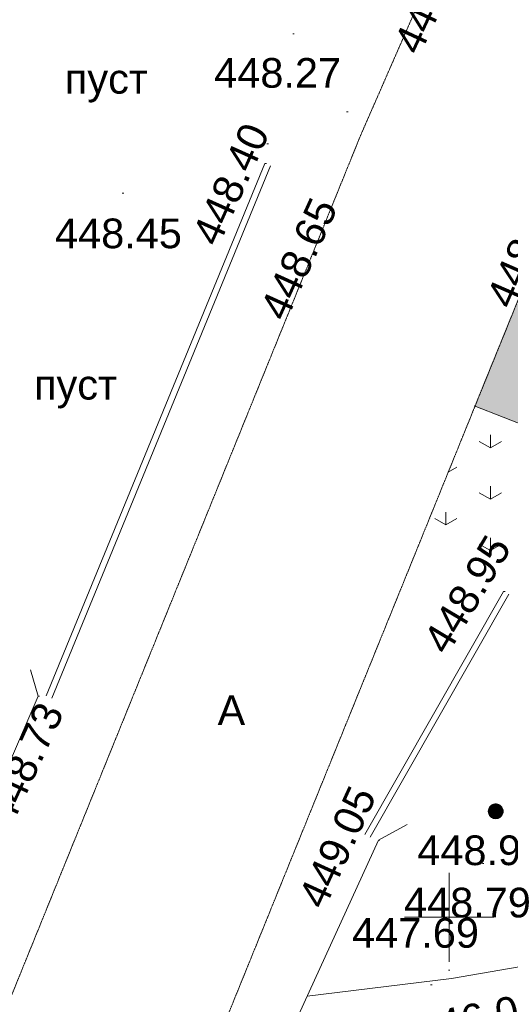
# Model space of a CAD drawing. Header units: millimetres. Extents: x 918404 to 1362154, y 4120617 to 4364104.
# Tile 50 of 256: x 998674 to 1001977, y 4137640 to 4144277. Entities that reach past the tile are written whole.
import ezdxf

# ---------------------------------------------------------------- set-up
doc = ezdxf.new("R2010")
doc.units = ezdxf.units.MM
doc.header["$MEASUREMENT"] = 0
doc.linetypes.add('Д_ТРОТ_ТРУБА', pattern=[1.5, 0.75, -0.75])
for name, color, linetype, lineweight in [('(001) Сетка_Ном._пера__132', 132, 'Continuous', 18), ('(008) Скульптуры_Ном._пера__7', 7, 'Continuous', 18), ('(016) Кабель_Ном._пера__7', 7, 'Continuous', 18), ('(025) Дорога_Ном._пера__7', 7, 'Continuous', 18), ('0_Ном._пера__4', 4, 'Continuous', 18), ('0_Ном._пера__7', 7, 'Continuous', 18), ('Fills_Pen_No__7_Ном._пера__7', 7, 'Continuous', 18), ('Fills_Ном._пера__82', 82, 'Continuous', 18), ('ВЫСОТА_Ном._пера__7', 7, 'Continuous', 18), ('ТОЧКИ_Ном._пера__5', 5, 'Continuous', 18)]:
    doc.layers.add(name, color=color, linetype=linetype, lineweight=lineweight)
doc.layers.add('0_Ном._пера__251', color=7, linetype='Continuous', lineweight=18, true_color=0x6d6d6d)
doc.styles.add('СГЕНЕРИР_СТИЛЬ_1', font='arial.ttf')

msp = doc.modelspace()

# ---------------------------------------------------------------- hatches: boundary and pattern name
at = {"layer": '0_Ном._пера__251', "linetype": 'Continuous', "lineweight": 0, "true_color": 0x515151}
h = msp.add_hatch(color=251, dxfattribs=at)
h.paths.add_polyline_path([(1002976.7, 4141184), (1003161.9, 4141108.5), (1003010.8, 4140738.1), (1004121.7, 4140284.4), (1004725.9, 4141765.9), (1003614.8, 4142219), (1003477.8, 4141883.1), (1003292.6, 4141958.6), (1002056.8, 4142462.6), (1001735.1, 4141673.8)])
h.paths.add_polyline_path([(1004306.8, 4141379.1), (1004080.2, 4140823.6), (1003524.7, 4141050.1), (1003751.2, 4141605.7)], flags=0)
at = {"layer": 'Fills_Ном._пера__82', "linetype": 'Continuous'}
h = msp.add_hatch(dxfattribs=at)
h.set_pattern_fill('Трава', color=256, style=0, pattern_type=2)
h.set_pattern_definition([(90, (295942.93, 4126321.94), (-600, 0), [86.60254, -259.80762]), (90, (296242.93, 4126495.15), (-600, 0), [86.60254, -259.80762]), (30, (295942.93, 4126321.94), (-300, 519.61524), [86.60254, -259.80762]), (30, (295942.93, 4126668.36), (-300, 519.61524), [86.60254, -259.80762]), (150, (295942.93, 4126321.94), (300, 519.61524), [86.60254, -259.80762]), (150, (295942.93, 4126668.36), (300, 519.61524), [86.60254, -259.80762])])
h.paths.add_polyline_path([(1001735.1, 4141673.8), (1002976.7, 4141184), (1002750.1, 4140628.4), (1004231.6, 4140024.2), (1004128.8, 4139745.8), (1001399.3, 4140822.5)])

# ---------------------------------------------------------------- linework, layer by layer
at = {"layer": '(001) Сетка_Ном._пера__132', "linetype": 'Continuous'}
for p, q in [((1001565.9, 4138526.6), (1001565.9, 4137926.6)), ((1001265.9, 4138226.6), (1001865.9, 4138226.6))]:
    msp.add_line(p, q, dxfattribs=at)
at = {"layer": '(016) Кабель_Ном._пера__7', "linetype": 'Continuous'}
for p, q in [((1001829.4, 4138949.4), (1001928.4, 4138949.4)), ((1001829.4, 4138948.4), (1001928.4, 4138948.4)), ((1001829.4, 4138947.4), (1001928.4, 4138947.4)), ((1001829.4, 4138946.4), (1001928.4, 4138946.4)), ((1001829.4, 4138945.4), (1001928.4, 4138945.4)), ((1001829.4, 4138944.4), (1001928.4, 4138944.4)), ((1001829.4, 4138943.4), (1001929.4, 4138943.4)), ((1001829.4, 4138942.4), (1001929.4, 4138942.4)), ((1001829.4, 4138941.4), (1001929.4, 4138941.4)), ((1001829.4, 4138940.4), (1001929.4, 4138940.4)), ((1001829.4, 4138939.4), (1001929.4, 4138939.4)), ((1001830.4, 4138953.4), (1001927.4, 4138953.4)), ((1001830.4, 4138952.4), (1001927.4, 4138952.4)), ((1001830.4, 4138951.4), (1001927.4, 4138951.4)), ((1001830.4, 4138950.4), (1001928.4, 4138950.4)), ((1001831.4, 4138957.4), (1001926.4, 4138957.4)), ((1001831.4, 4138956.4), (1001926.4, 4138956.4)), ((1001831.4, 4138955.4), (1001926.4, 4138955.4)), ((1001831.4, 4138954.4), (1001927.4, 4138954.4)), ((1001832.4, 4138959.4), (1001925.4, 4138959.4)), ((1001832.4, 4138958.4), (1001925.4, 4138958.4)), ((1001833.4, 4138961.4), (1001924.4, 4138961.4)), ((1001833.4, 4138960.4), (1001925.4, 4138960.4)), ((1001834.4, 4138963.4), (1001923.4, 4138963.4)), ((1001834.4, 4138962.4), (1001924.4, 4138962.4)), ((1001835.4, 4138965.4), (1001922.4, 4138965.4)), ((1001835.4, 4138964.4), (1001923.4, 4138964.4)), ((1001836.4, 4138967.4), (1001921.4, 4138967.4)), ((1001836.4, 4138966.4), (1001922.4, 4138966.4)), ((1001837.4, 4138968.4), (1001920.4, 4138968.4)), ((1001838.4, 4138970.4), (1001919.4, 4138970.4)), ((1001838.4, 4138969.4), (1001920.4, 4138969.4)), ((1001839.4, 4138971.4), (1001918.4, 4138971.4)), ((1001840.4, 4138972.4), (1001917.4, 4138972.4)), ((1001841.4, 4138973.4), (1001916.4, 4138973.4)), ((1001842.4, 4138974.4), (1001916.4, 4138974.4)), ((1001843.4, 4138975.4), (1001915.4, 4138975.4)), ((1001844.4, 4138976.4), (1001914.4, 4138976.4)), ((1001845.4, 4138977.4), (1001913.4, 4138977.4)), ((1001846.4, 4138978.4), (1001911.4, 4138978.4)), ((1001847.4, 4138979.4), (1001910.4, 4138979.4)), ((1001848.4, 4138980.4), (1001909.4, 4138980.4)), ((1001850.4, 4138981.4), (1001908.4, 4138981.4)), ((1001851.4, 4138982.4), (1001906.4, 4138982.4)), ((1001853.4, 4138983.4), (1001905.4, 4138983.4)), ((1001854.4, 4138984.4), (1001903.4, 4138984.4)), ((1001856.4, 4138985.4), (1001901.4, 4138985.4)), ((1001858.4, 4138986.4), (1001899.4, 4138986.4)), ((1001861.4, 4138987.4), (1001897.4, 4138987.4)), ((1001864.4, 4138988.4), (1001894.4, 4138988.4)), ((1001867.4, 4138989.4), (1001890.4, 4138989.4)), ((1001873.4, 4138990.4), (1001884.4, 4138990.4)), ((1001829.4, 4138938.4), (1001929.4, 4138938.4)), ((1001829.4, 4138937.4), (1001928.4, 4138937.4)), ((1001829.4, 4138936.4), (1001928.4, 4138936.4)), ((1001829.4, 4138935.4), (1001928.4, 4138935.4)), ((1001829.4, 4138934.4), (1001928.4, 4138934.4)), ((1001829.4, 4138933.4), (1001928.4, 4138933.4)), ((1001829.4, 4138932.4), (1001928.4, 4138932.4)), ((1001829.4, 4138931.4), (1001928.4, 4138931.4)), ((1001830.4, 4138930.4), (1001928.4, 4138930.4)), ((1001830.4, 4138929.4), (1001927.4, 4138929.4)), ((1001830.4, 4138928.4), (1001927.4, 4138928.4)), ((1001830.4, 4138927.4), (1001927.4, 4138927.4)), ((1001831.4, 4138926.4), (1001927.4, 4138926.4)), ((1001831.4, 4138925.4), (1001926.4, 4138925.4)), ((1001831.4, 4138924.4), (1001926.4, 4138924.4)), ((1001832.4, 4138923.4), (1001926.4, 4138923.4)), ((1001832.4, 4138922.4), (1001925.4, 4138922.4)), ((1001832.4, 4138921.4), (1001925.4, 4138921.4)), ((1001833.4, 4138920.4), (1001924.4, 4138920.4)), ((1001833.4, 4138919.4), (1001924.4, 4138919.4)), ((1001834.4, 4138918.4), (1001923.4, 4138918.4)), ((1001834.4, 4138917.4), (1001923.4, 4138917.4)), ((1001835.4, 4138916.4), (1001922.4, 4138916.4)), ((1001835.4, 4138915.4), (1001922.4, 4138915.4)), ((1001836.4, 4138914.4), (1001921.4, 4138914.4)), ((1001837.4, 4138913.4), (1001920.4, 4138913.4)), ((1001837.4, 4138912.4), (1001920.4, 4138912.4)), ((1001838.4, 4138911.4), (1001919.4, 4138911.4)), ((1001839.4, 4138910.4), (1001918.4, 4138910.4)), ((1001840.4, 4138909.4), (1001918.4, 4138909.4)), ((1001840.4, 4138908.4), (1001917.4, 4138908.4)), ((1001841.4, 4138907.4), (1001916.4, 4138907.4)), ((1001842.4, 4138906.4), (1001915.4, 4138906.4)), ((1001843.4, 4138905.4), (1001914.4, 4138905.4)), ((1001844.4, 4138904.4), (1001913.4, 4138904.4)), ((1001845.4, 4138903.4), (1001912.4, 4138903.4)), ((1001846.4, 4138902.4), (1001911.4, 4138902.4)), ((1001848.4, 4138901.4), (1001910.4, 4138901.4)), ((1001849.4, 4138900.4), (1001908.4, 4138900.4)), ((1001850.4, 4138899.4), (1001907.4, 4138899.4)), ((1001852.4, 4138898.4), (1001905.4, 4138898.4)), ((1001854.4, 4138897.4), (1001904.4, 4138897.4)), ((1001855.4, 4138896.4), (1001902.4, 4138896.4)), ((1001857.4, 4138895.4), (1001900.4, 4138895.4)), ((1001860.4, 4138894.4), (1001897.4, 4138894.4)), ((1001862.4, 4138893.4), (1001895.4, 4138893.4)), ((1001866.4, 4138892.4), (1001891.4, 4138892.4)), ((1001870.4, 4138891.4), (1001887.4, 4138891.4))]:
    msp.add_line(p, q, dxfattribs=at)
msp.add_circle((1001879.4, 4138940.4), 50, dxfattribs=at)
at = {"layer": '0_Ном._пера__4', "linetype": 'Continuous', "flags": 128}
msp.add_lwpolyline([(1000609.8, 4137694.7), (1001580.5, 4137813.8), (1003324.8, 4138115.5), (1006327.4, 4138649.5)], dxfattribs=at)
at = {"layer": '0_Ном._пера__7', "linetype": 'Д_ТРОТ_ТРУБА', "flags": 128}
for points in [[(1004502.2, 4151735.6), (1002296.8, 4146532.3), (1000970.5, 4143499.6), (996799.8, 4133214.5), (995330, 4129589.8)], [(1005791.2, 4151189.2), (1003582.7, 4145978.6), (1002260.8, 4142956), (998097.2, 4132688.4), (996627.4, 4129063.7)]]:
    msp.add_lwpolyline(points, dxfattribs=at)
at = {"layer": '0_Ном._пера__7', "linetype": 'Continuous', "flags": 128}
for points in [[(1000325.4, 4143306.3), (998852.1, 4139719.3)], [(1000362.3, 4143290.9), (998889.1, 4139704)], [(1001931.9, 4140423.3), (1000998.3, 4138785.5)], [(1001966.7, 4140403.5), (1001033.1, 4138765.7)], [(997372.4, 4136803.4), (997569, 4136868.1), (998797.6, 4139716.1), (998746, 4139894.5)], [(999925.5, 4135881.2), (999858, 4136047), (1001089.4, 4138745.8), (1001284, 4138850.9)]]:
    msp.add_lwpolyline(points, dxfattribs=at)
at = {"layer": 'Fills_Pen_No__7_Ном._пера__7', "linetype": 'Continuous'}
msp.add_line((1002976.7, 4141184), (1001735.1, 4141673.8), dxfattribs=at)
at = {"layer": 'ТОЧКИ_Ном._пера__5', "linetype": 'Continuous'}
for p, q in [((1000511.9, 4144180.5), (1000521.9, 4144180.5)), ((1000875.4, 4143655.5), (1000885.4, 4143655.5)), ((1000338.3, 4143440.6), (1000348.3, 4143440.6)), ((1000325.4, 4143306.3), (1000335.4, 4143306.3)), ((999363.8, 4143107.9), (999373.8, 4143107.9)), ((1000620.4, 4142954.1), (1000630.4, 4142954.1)), ((1001931.9, 4140423.3), (1001941.9, 4140423.3)), ((998797.6, 4139716.1), (998807.6, 4139716.1)), ((1001879.4, 4138940.4), (1001889.4, 4138940.4)), ((1001089.4, 4138745.8), (1001099.4, 4138745.8)), ((1001790.2, 4138588), (1001800.2, 4138588)), ((1001560.2, 4137870.9), (1001570.2, 4137870.9)), ((1001440.4, 4137771.1), (1001450.4, 4137771.1))]:
    msp.add_line(p, q, dxfattribs=at)

# ---------------------------------------------------------------- texts
at = {"layer": '(008) Скульптуры_Ном._пера__7', "linetype": 'Continuous', "char_height": 200, "attachment_point": 7, "style": 'СГЕНЕРИР_СТИЛЬ_1'}
for insert in [(998977.9, 4143718.1), (998770.2, 4141655.8)]:
    msp.add_mtext('{пуст}', dxfattribs=dict(at, insert=insert))
at = {"layer": '(025) Дорога_Ном._пера__7', "linetype": 'Continuous', "insert": (1000006.1, 4139521.9), "char_height": 200, "attachment_point": 7, "style": 'СГЕНЕРИР_СТИЛЬ_1'}
msp.add_mtext('{A}', dxfattribs=at)
at = {"layer": 'ВЫСОТА_Ном._пера__7', "linetype": 'Continuous', "char_height": 200, "attachment_point": 4, "style": 'СГЕНЕРИР_СТИЛЬ_1'}
for s, insert, rotation in [('{448.58}', (1001277.5, 4144070.6), 65.03862), ('{448.40}', (999920.3, 4142778.3), 65.80935), ('{448.69}', (1001901.8, 4142355.9), 66.3782), ('{448.65}', (1000376.9, 4142275.3), 65.6488), ('{448.95}', (1001468.2, 4140036.5), 59.16534), ('{448.73}', (998529.3, 4138875.7), 65.30978), ('{449.05}', (1000634.6, 4138311.5), 65.39627), ('{дно 446.09}', (1000810.7, 4137332.1), 11.22984)]:
    msp.add_mtext(s, dxfattribs=dict(at, insert=insert, rotation=rotation))
for s, insert in [('{448.27}', (999983.4, 4143916.7)), ('{448.45}', (998911.4, 4142834.8)), ('{448.98}', (1001350.9, 4138676.6)), ('{448.79}', (1001261.6, 4138324.2)), ('{447.69}', (1000911.9, 4138119.9))]:
    msp.add_mtext(s, dxfattribs=dict(at, insert=insert))

doc.saveas('drawing.dxf')
